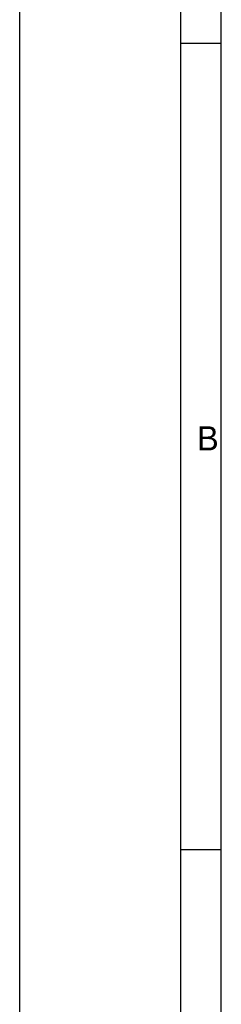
# Model space of a CAD drawing. Header units: inches. Extents: x 0 to 58.5, y 0 to 41.3.
# Tile 2 of 22: x 0 to 2.5, y 17.3 to 29.3. Entities that reach past the tile are written whole.
import ezdxf

# ---------------------------------------------------------------- set-up
doc = ezdxf.new("R2010")
doc.units = ezdxf.units.IN
doc.header["$LTSCALE"] = 3.215551
doc.header["$MEASUREMENT"] = 0
doc.layers.add('3D-TOPRW1010WD-FORMAT', color=7, linetype='CONTINUOUS')
doc.styles.add('TEXTSTYLE_2', font='gothic.ttf')

msp = doc.modelspace()

# ---------------------------------------------------------------- linework, layer by layer
at = {"layer": '3D-TOPRW1010WD-FORMAT', "color": 7, "linetype": 'CONTINUOUS'}
for p, q in [((0, 0), (0, 41.338583)), ((1.968504, 1.968504), (1.968504, 39.370079)), ((2.46063, 2.46063), (2.46063, 38.877953)), ((1.968504, 29.035433), (2.46063, 29.035433)), ((1.968504, 19.192913), (2.46063, 19.192913))]:
    msp.add_line(p, q, dxfattribs=at)

# ---------------------------------------------------------------- texts
at = {"layer": '3D-TOPRW1010WD-FORMAT', "color": 7, "linetype": 'CONTINUOUS', "insert": (2.165354, 24.360236), "char_height": 0.295276, "width": 0.23950131, "attachment_point": 1, "line_spacing_factor": 0.9, "style": 'TEXTSTYLE_2'}
msp.add_mtext('B', dxfattribs=at)

doc.saveas('drawing.dxf')
